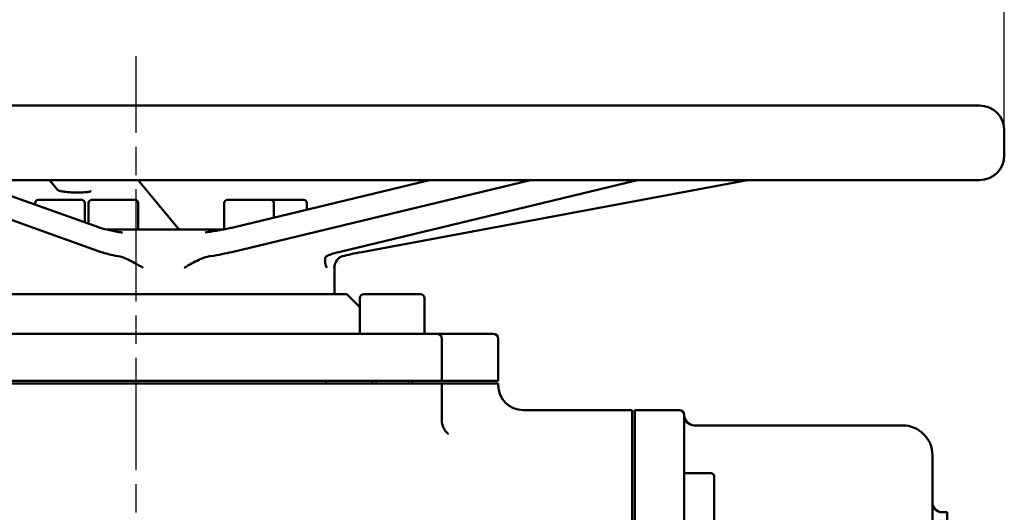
# Model space of a CAD drawing. Header units: millimetres. Extents: x -4672 to 9781, y -278 to 1426.
# Tile 25 of 29: x 1271 to 1469, y 823 to 922. Entities that reach past the tile are written whole.
import ezdxf

# ---------------------------------------------------------------- set-up
doc = ezdxf.new("R2010")
doc.units = ezdxf.units.MM
doc.header["$LTSCALE"] = 4
doc.linetypes.add('CHAIN', pattern=[0.7087, 0.4724, -0.0591, 0.1181, -0.0591])
for name, color, linetype, lineweight in [('Видимый контур (ГОСТ)', 7, 'Continuous', 50), ('Линия резьбы (ГОСТ)', 7, 'Continuous', 25), ('Осевая линия (ГОСТ)', 7, 'Continuous', 25), ('Размер (ГОСТ)', 7, 'Continuous', 25)]:
    doc.layers.add(name, color=color, linetype=linetype, lineweight=lineweight)
doc.styles.add('Обычный текст (ГОСТ)', font='GOST Common Italic.ttf')
doc.dimstyles.new('Диаметр (ГОСТ)', dxfattribs={"dimscale": 4, "dimtxt": 3.5, "dimasz": 3.5, "dimexe": 1, "dimexo": 0, "dimgap": 0.5, "dimtad": 1, "dimtxsty": 'Обычный текст (ГОСТ)', "dimblk": 'Filled-1', "dimcen": 0.09, "dimdle": 15, "dimclrd": 256, "dimclre": 256, "dimclrt": 256, "dimazin": 2, "dimtfac": 0.714286, "dimtdec": 3, "dimtmove": 0, "dimatfit": 3, "dimfxl": 1, "dimtolj": 1, "dimlwd": 25, "dimlwe": 25, "dimarcsym": 0})

# ---------------------------------------------------------------- blocks, each defined once
blk = doc.blocks.new('Filled-1')
at = {"color": 0}
for p, q in [((0, 0), (-1, 0.143)), ((-1, 0.143), (-1, -0.143)), ((-1, 0), (0, 0)), ((-1, -0.143), (0, 0))]:
    blk.add_line(p, q, dxfattribs=at)
at = {"color": 0, "flags": 128}
blk.add_lwpolyline([(-1, -0.143), (0, 0), (-1, 0.143), (-1, -0.143)], dxfattribs=at)
at = {"color": 0}
blk.add_solid([(-1, -0.143), (0, 0), (-1, 0.143), (-1, -0.143)], dxfattribs=at)
blk = doc.blocks.new('*D15')
at = {"layer": 'Defpoints', "color": 0, "linetype": 'Continuous', "transparency": 16777216}
for p in [(1469.12, 959.6), (1119.12, 899.6), (1469.12, 899.6)]:
    blk.add_point(p, dxfattribs=at)
at = {"layer": 'Размер (ГОСТ)', "linetype": 'Continuous', "lineweight": 25, "transparency": 16777216}
for p, q in [((1119.12, 899.6), (1119.12, 963.6)), ((1469.12, 899.6), (1469.12, 963.6)), ((1133.12, 959.6), (1455.12, 959.6))]:
    blk.add_line(p, q, dxfattribs=at)
at = {"layer": 'Размер (ГОСТ)', "linetype": 'Continuous', "lineweight": 25, "transparency": 16777216, "xscale": 14, "yscale": 14, "zscale": 14, "rotation": 180}
blk.add_blockref('Filled-1', (1119.12, 959.6), dxfattribs=at)
at = {"layer": 'Размер (ГОСТ)', "linetype": 'Continuous', "lineweight": 25, "transparency": 16777216, "xscale": 14, "yscale": 14, "zscale": 14}
blk.add_blockref('Filled-1', (1469.12, 959.6), dxfattribs=at)
at = {"layer": 'Размер (ГОСТ)', "linetype": 'Continuous', "lineweight": 25, "transparency": 16777216, "insert": (1271.16, 981.74), "char_height": 14, "attachment_point": 1, "style": 'Обычный текст (ГОСТ)'}
blk.add_mtext('\\A1;\\fGOST Common|b0|i1;{\\H14.0000;\ue90d350}', dxfattribs=at)

msp = doc.modelspace()

# ---------------------------------------------------------------- linework, layer by layer
at = {"layer": 'Видимый контур (ГОСТ)'}
for p, q in [((1124.122, 904.597), (1464.122, 904.597)), ((1469.122, 894.597), (1469.122, 899.597)), ((1464.122, 889.597), (1124.122, 889.597)), ((1246.487, 889.597), (1287.07, 875.081)), ((1286.523, 880.078), (1259.912, 889.597)), ((1278.437, 887.492), (1276.681, 889.597)), ((1294.504, 889.597), (1302.681, 879.794)), ((1313.441, 875.081), (1373.614, 889.597)), ((1353.256, 889.597), (1313.925, 880.109)), ((1395.18, 889.597), (1335.006, 875.081)), ((1339.612, 875.081), (1417.383, 889.597)), ((1274.374, 885.597), (1283.174, 885.597)), ((1285.143, 885.597), (1293.943, 885.597)), ((1312.478, 885.597), (1321.278, 885.597)), ((1321.278, 885.597), (1327.934, 885.597)), ((1273.774, 884.997), (1273.774, 884.639)), ((1283.774, 884.997), (1283.774, 881.062)), ((1284.543, 884.997), (1284.543, 880.787)), ((1294.543, 884.997), (1294.543, 879.597)), ((1311.878, 884.997), (1311.878, 879.671)), ((1321.878, 884.997), (1321.878, 882.027)), ((1328.534, 884.997), (1328.534, 883.633)), ((1288.233, 879.597), (1311.486, 879.597)), ((1334.122, 872.12), (1334.122, 866.597)), ((1336.622, 866.597), (1251.622, 866.597)), ((1336.622, 866.597), (1339.24, 863.978)), ((1339.24, 865.797), (1339.24, 858.597)), ((1340.04, 866.597), (1351.44, 866.597)), ((1352.24, 865.797), (1352.24, 858.597)), ((1255.729, 858.597), (1332.515, 858.597)), ((1342.428, 858.597), (1332.515, 858.597)), ((1342.428, 858.597), (1354.74, 858.597)), ((1355.031, 858.597), (1354.74, 858.597)), ((1355.031, 858.597), (1366.122, 858.597)), ((1355.74, 849.097), (1355.74, 857.597)), ((1367.122, 849.097), (1367.122, 857.597)), ((1333.048, 849.097), (1255.195, 849.097)), ((1333.048, 848.597), (1255.195, 848.597)), ((1332.349, 848.597), (1332.349, 849.097)), ((1333.048, 849.097), (1342.06, 849.097)), ((1342.06, 848.597), (1333.048, 848.597)), ((1341.74, 849.097), (1341.74, 848.597)), ((1355.74, 849.097), (1342.06, 849.097)), ((1355.74, 848.597), (1342.06, 848.597)), ((1349.74, 849.097), (1349.74, 848.597)), ((1355.74, 849.097), (1355.877, 849.097)), ((1355.877, 848.597), (1355.74, 848.597)), ((1355.74, 841.265), (1355.74, 848.597)), ((1367.122, 849.097), (1355.877, 849.097)), ((1367.122, 848.597), (1355.877, 848.597)), ((1367.122, 848.221), (1367.122, 848.597)), ((1372.122, 843.221), (1394.122, 843.221)), ((1394.122, 834.271), (1394.122, 843.221)), ((1394.622, 834.271), (1394.622, 843.221)), ((1394.622, 843.221), (1403.622, 843.221)), ((1404.622, 842.221), (1404.622, 833.318)), ((1406.622, 840.147), (1448.622, 840.147)), ((1394.122, 834.271), (1394.122, 827.775)), ((1394.622, 827.775), (1394.622, 834.271)), ((1454.622, 834.147), (1454.622, 706.147)), ((1404.622, 833.318), (1404.622, 827.471)), ((1410.022, 830.509), (1404.622, 830.509)), ((1410.622, 829.909), (1410.622, 821.109)), ((1394.122, 712.519), (1394.122, 827.775)), ((1394.622, 712.519), (1394.622, 827.775)), ((1404.622, 827.471), (1404.622, 712.822)), ((1456.622, 822.615), (1457.622, 822.615)), ((1457.622, 761.647), (1457.622, 822.615))]:
    msp.add_line(p, q, dxfattribs=at)
for centre, radius, start, end in [((1464.122, 899.597), 5, 0, 90), ((1464.122, 894.597), 5, 270, 0), ((1274.374, 884.997), 0.6, 90, 180), ((1283.174, 884.997), 0.6, 0, 90), ((1285.143, 884.997), 0.6, 90, 180), ((1293.943, 884.997), 0.6, 0, 90), ((1312.478, 884.997), 0.6, 90, 180), ((1321.278, 884.997), 0.6, 0, 90), ((1327.934, 884.997), 0.6, 0, 90), ((1340.04, 865.797), 0.8, 90, 180), ((1351.44, 865.797), 0.8, 0, 90), ((1354.74, 857.597), 1, 0, 90), ((1366.122, 857.597), 1, 0, 90), ((1372.122, 848.221), 5, 180, 270), ((1403.622, 842.221), 1, 0, 90), ((1406.622, 842.147), 2, 180, 270), ((1448.622, 834.147), 6, 0, 90), ((1410.022, 829.909), 0.6, 0, 90), ((1456.622, 824.615), 2, 180, 270)]:
    msp.add_arc(centre, radius, start, end, dxfattribs=at)
for centre, major_axis, ratio, start_param, end_param in [((1295.902, 875.081), (9.999, -0.804), 0.1471993, 3.6413997, 4.1560177), ((1306.252, 875.081), (9.999, 1.183), 0.1189125, 4.9858423, 5.5004603), ((1342.195, 875.081), (9.999, 1.183), 0.1189125, 2.3588676, 2.8734857), ((1344.002, 875.081), (-9.999, -1.515), 0.0719813, 5.1559875, 5.6706055)]:
    msp.add_ellipse(centre, major_axis=major_axis, ratio=ratio, start_param=start_param, end_param=end_param, dxfattribs=at)
for points, knots in [([(1285.086, 887.359), (1285.086, 887.359), (1285.076, 887.354), (1285.025, 887.335), (1284.961, 887.316), (1284.76, 887.267), (1284.602, 887.237), (1284.189, 887.179), (1283.92, 887.151), (1283.301, 887.107), (1282.945, 887.093), (1282.196, 887.082), (1281.801, 887.087), (1281.021, 887.116), (1280.636, 887.14), (1279.924, 887.204), (1279.597, 887.245), (1279.048, 887.332), (1278.821, 887.379), (1278.516, 887.461), (1278.418, 887.498), (1278.383, 887.514), (1278.38, 887.516), (1278.38, 887.516)], [0.3163178, 0.3163178, 0.3163178, 0.3163178, 0.3974443, 0.3974443, 0.5570028, 0.5570028, 0.7807818, 0.7807818, 1.0537927, 1.0537927, 1.3506275, 1.3506275, 1.6562861, 1.6562861, 1.9633145, 1.9633145, 2.2653656, 2.2653656, 2.5503195, 2.5503195, 2.7866302, 2.7866302, 2.8329584, 2.8329584, 2.8329584, 2.8329584]), ([(1286.523, 880.078), (1286.951, 879.925), (1287.53, 879.76), (1288.928, 879.436), (1289.776, 879.272), (1290.908, 879.089), (1291.125, 879.055), (1291.347, 879.023)], [0, 0, 0, 0, 0.30354381, 0.30354381, 0.62395517, 0.62395517, 0.69833137, 0.69833137, 0.69833137, 0.69833137]), ([(1302.68, 879.794), (1302.681, 879.795), (1302.702, 879.774), (1302.806, 879.709), (1302.909, 879.655), (1303.046, 879.597)], [4.75473892, 4.75473892, 4.75473892, 4.75473892, 4.84115497, 4.84115497, 4.96448031, 4.96448031, 4.96448031, 4.96448031]), ([(1313.925, 880.109), (1313.615, 880.034), (1313.282, 879.959), (1312.58, 879.809), (1312.209, 879.734), (1311.438, 879.587), (1311.037, 879.514), (1310.209, 879.373), (1309.783, 879.304), (1308.914, 879.17), (1308.471, 879.105), (1308.022, 879.044)], [4.71238898, 4.71238898, 4.71238898, 4.71238898, 4.83798147, 4.83798147, 4.96357396, 4.96357396, 5.08916645, 5.08916645, 5.21475894, 5.21475894, 5.34035143, 5.34035143, 5.34035143, 5.34035143]), ([(1295.546, 871.891), (1295.542, 871.893), (1295.538, 871.896), (1294.417, 872.557), (1293.342, 873.187), (1291.656, 873.955), (1291.05, 874.164), (1290.521, 874.255)], [-0.00146811, -0.00146811, -0.00146811, -0.00146811, 0, 0, 0.3891076, 0.3891076, 0.65713198, 0.65713198, 0.65713198, 0.65713198]), ([(1309.088, 874.255), (1309.031, 874.247), (1308.973, 874.237), (1308.276, 874.108), (1307.567, 873.864), (1305.819, 873.072), (1304.822, 872.496), (1303.835, 871.896), (1303.83, 871.893), (1303.826, 871.891)], [0, 0, 0, 0, 0.01818392, 0.01818392, 0.22049702, 0.22049702, 0.47719105, 0.47719105, 0.47825844, 0.47825844, 0.47825844, 0.47825844]), ([(1332.58, 871.891), (1332.579, 871.893), (1332.578, 871.896), (1332.271, 872.557), (1332.154, 873.187), (1332.244, 873.955), (1332.358, 874.164), (1332.516, 874.255)], [-0.00146813, -0.00146813, -0.00146813, -0.00146813, 0, 0, 0.38910711, 0.38910711, 0.65713197, 0.65713197, 0.65713197, 0.65713197]), ([(1335.758, 874.255), (1335.724, 874.246), (1335.69, 874.236), (1335.29, 874.107), (1334.95, 873.862), (1334.32, 873.07), (1334.098, 872.495), (1334.027, 871.896), (1334.026, 871.893), (1334.026, 871.891)], [0, 0, 0, 0, 0.01854263, 0.01854263, 0.22110033, 0.22110033, 0.47740552, 0.47740552, 0.47847341, 0.47847341, 0.47847341, 0.47847341]), ([(1334.122, 872.12), (1334.122, 872.169), (1334.124, 872.217), (1334.131, 872.312), (1334.137, 872.357), (1334.152, 872.446), (1334.16, 872.489), (1334.18, 872.57), (1334.191, 872.609), (1334.214, 872.683), (1334.227, 872.718), (1334.24, 872.751)], [0.454501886, 0.454501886, 0.454501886, 0.454501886, 0.460628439, 0.460628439, 0.466754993, 0.466754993, 0.472881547, 0.472881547, 0.4790081, 0.4790081, 0.485134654, 0.485134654, 0.485134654, 0.485134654]), ([(1355.74, 841.265), (1355.74, 840.912), (1355.792, 840.548), (1355.976, 839.891), (1356.107, 839.599), (1356.38, 839.127), (1356.52, 838.946), (1356.762, 838.678), (1356.863, 838.589), (1357.008, 838.472), (1357.053, 838.444), (1357.069, 838.434)], [0.81925814, 0.81925814, 0.81925814, 0.81925814, 0.93588439, 0.93588439, 1.05251065, 1.05251065, 1.1691369, 1.1691369, 1.28576315, 1.28576315, 1.4023894, 1.4023894, 1.4023894, 1.4023894])]:
    msp.add_open_spline(points, degree=3, knots=knots, dxfattribs=at)
at = {"layer": 'Линия резьбы (ГОСТ)'}
for p, q in [((1342.484, 849.097), (1342.484, 848.597)), ((1348.996, 848.597), (1348.996, 849.097))]:
    msp.add_line(p, q, dxfattribs=at)
at = {"layer": 'Осевая линия (ГОСТ)', "linetype": 'CHAIN', "ltscale": 11.993792}
msp.add_line((1294.122, 559.097), (1294.122, 914.597), dxfattribs=at)

# ---------------------------------------------------------------- dimensions: what is measured, and where the dimension line sits
at = {"layer": 'Размер (ГОСТ)', "linetype": 'Continuous', "lineweight": 25}
dim = msp.add_linear_dim(base=(1469.122, 959.597), p1=(1119.122, 899.597), p2=(1469.122, 899.597), angle=180, text='\\fGOST Common|b0|i1;{\\H14.0000;\ue90d<>}', dimstyle='Диаметр (ГОСТ)', override={"dimgap": 0.5, "dimdec": 2, "dimtol": 0, "dimlim": 0, "dimtp": 0, "dimtm": 0, "dimtdec": 3, "dimtofl": 0, "dimatfit": 1}, dxfattribs=at)
dim.commit()
dim.dimension.update_dxf_attribs({"geometry": '*D15', "text_midpoint": (1294.122, 959.597), "dimtype": 160})

doc.saveas('drawing.dxf')
